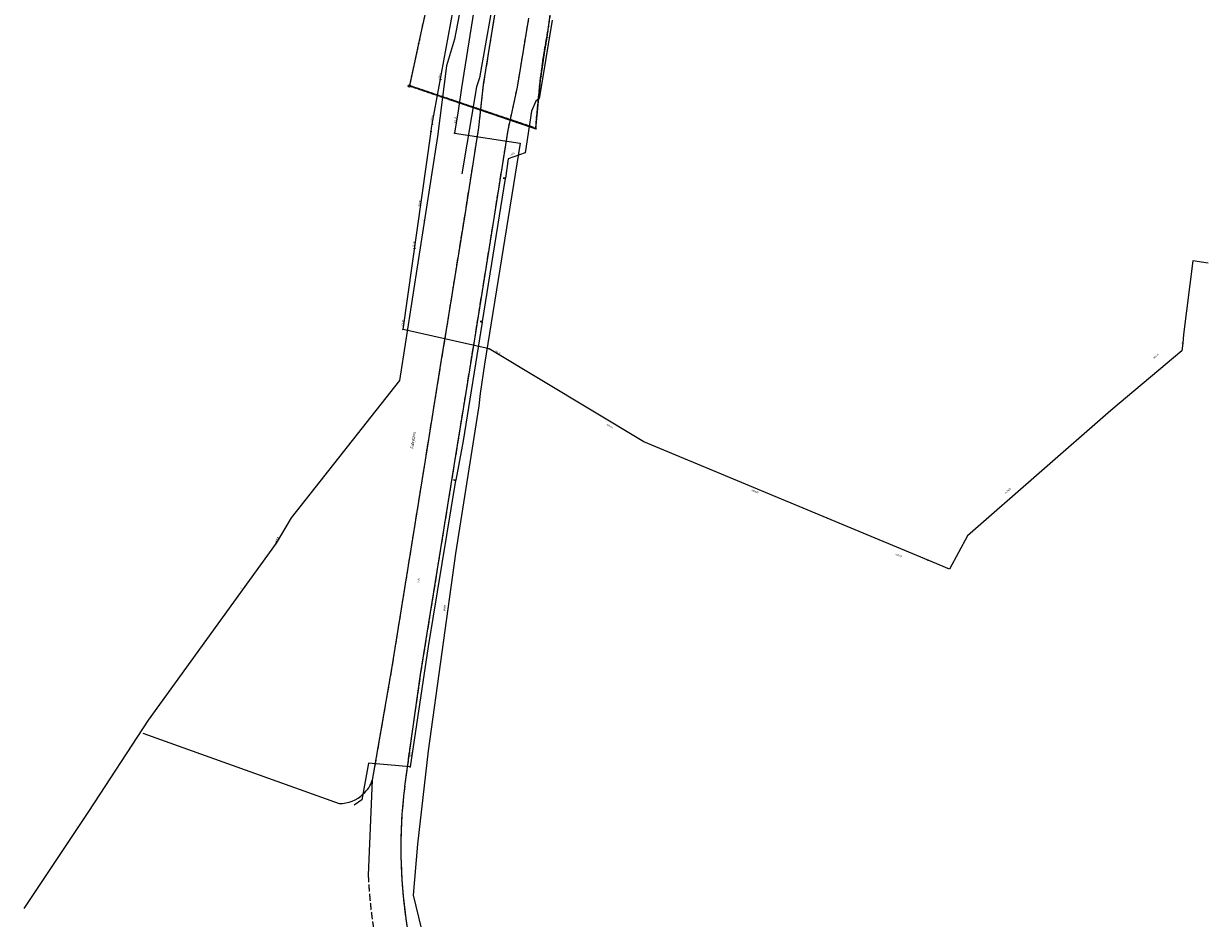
# Model space of a CAD drawing. Header units: millimetres. Extents: x -2869190 to 831897, y -1534405 to -3798.
# Tile 5 of 49: x 29577 to 285177, y -1014905 to -821827. Entities that reach past the tile are written whole.
import ezdxf
from ezdxf.xclip import XClip

# ---------------------------------------------------------------- set-up
doc = ezdxf.new("R2010")
doc.units = ezdxf.units.MM
doc.header["$MEASUREMENT"] = 0
doc.header["$XCLIPFRAME"] = 0
for name, pattern in [('1_OTKJ', [2000, 1500, -500]), ('GUZ', [1000, 500, -500]), ('Krawędzie ukryte dłuższe', [1125, 1000, -125])]:
    doc.linetypes.add(name, pattern=pattern)
for name, color, linetype, lineweight in [('Mapa robocza Poniatowa_1_Dzialki_Nr_pióra__7', 7, 'Continuous', 18), ('Mapa robocza Poniatowa_1_OTK_E_T_0_Nr_pióra__7', 7, 'Continuous', 18), ('Mapa robocza Poniatowa_1_OTK_E_T_8_Nr_pióra__7', 7, 'Continuous', 18), ('Mapa robocza Poniatowa_1_OTK_L_0_Nr_pióra__7', 7, 'Continuous', 18), ('Mapa robocza Poniatowa_1_OTK_L_1_Nr_pióra__7', 7, 'Continuous', 18), ('Mapa robocza Poniatowa_1_Punkty_Nr_pióra__7', 7, 'Continuous', 18), ('Mapa robocza Poniatowa_1_SUEP_E_T_0_Nr_pióra__1', 1, 'Continuous', 18), ('Mapa robocza Poniatowa_1_SUEP_L_0_Nr_pióra__1', 1, 'Continuous', 18), ('Mapa robocza Poniatowa_1_SUER_T_0_Nr_pióra__1', 1, 'Continuous', 18), ('Mapa robocza Poniatowa_1_SUGP_E_T_0_Nr_pióra__52', 52, 'Continuous', 18), ('Mapa robocza Poniatowa_1_SUGP_L_0_Nr_pióra__52', 52, 'Continuous', 18), ('Mapa robocza Poniatowa_1_SUGR_T_0_Nr_pióra__52', 52, 'Continuous', 18), ('Mapa robocza Poniatowa_1_SUKP_E_T_0_Nr_pióra__34', 34, 'Continuous', 18), ('Mapa robocza Poniatowa_1_SUKP_L_0_Nr_pióra__34', 34, 'Continuous', 18), ('Mapa robocza Poniatowa_1_SUKR_T_0_Nr_pióra__34', 34, 'Continuous', 18), ('Mapa robocza Poniatowa_1_SUTP_E_T_0_Nr_pióra__30', 30, 'Continuous', 18), ('Mapa robocza Poniatowa_1_SUTP_L_0_Nr_pióra__30', 30, 'Continuous', 18), ('Mapa robocza Poniatowa_1_SUTR_T_0_Nr_pióra__30', 30, 'Continuous', 18), ('Mapa robocza Poniatowa_1_Uzytki_Nr_pióra__90', 3, 'Continuous', 18), ('PZT elementy dodatkowe_Nr_pióra__80', 3, 'Continuous', 13)]:
    doc.layers.add(name, color=color, linetype=linetype, lineweight=lineweight)
doc.layers.add('PZT', color=7, linetype='Continuous')
doc.styles.add('GENERATED_STYLE_1', font='txt')

# ---------------------------------------------------------------- blocks, each defined once
blk = doc.blocks.new('Rysunek_1_1', base_point=(-1018646, -779702))
at = {"layer": 'Mapa robocza Poniatowa_1_Dzialki_Nr_pióra__7', "linetype": 'Continuous'}
for p, q in [((142557, -824765), (146047, -798345)), ((119017, -806685), (115657, -822145)), ((115657, -822145), (114797, -826075)), ((141857, -828595), (142557, -824765)), ((114797, -826075), (112797, -835275)), ((141207, -833165), (141857, -828595)), ((141157, -833405), (141207, -833165)), ((112797, -835275), (140087, -844515)), ((140087, -844515), (141157, -833405))]:
    blk.add_line(p, q, dxfattribs=at)
at = {"layer": 'Mapa robocza Poniatowa_1_OTK_L_0_Nr_pióra__7', "linetype": '1_OTKJ'}
for p, q in [((131247, -819475), (128727, -834965)), ((136097, -835555), (138577, -820635)), ((128727, -834965), (127707, -844265)), ((134107, -844785), (136097, -835555)), ((127707, -844265), (124797, -862615)), ((131137, -863385), (134107, -844785)), ((124797, -862615), (120667, -888355)), ((126817, -890365), (131137, -863385)), ((120667, -888355), (119687, -894315)), ((124457, -904915), (126817, -890365)), ((119687, -894315), (116907, -911565)), ((123197, -912765), (124457, -904915)), ((116907, -911565), (108947, -961065)), ((115227, -962265), (123197, -912765)), ((108947, -961065), (104777, -985095)), ((111797, -986415), (115227, -962265))]:
    blk.add_line(p, q, dxfattribs=at)
at = {"layer": 'Mapa robocza Poniatowa_1_OTK_L_0_Nr_pióra__7', "linetype": 'Continuous'}
blk.add_line((104777, -985095), (103917, -1005625), dxfattribs=at)
at = {"layer": 'Mapa robocza Poniatowa_1_OTK_L_0_Nr_pióra__7', "linetype": '1_OTKJ'}
for centre, radius, start, end in [((213391, -999548), 102439, 172.63418, 181.8835), ((218949, -999810), 107986, 181.64765, 197.02932), ((215611, -1000275), 111822, 182.74225, 197.21243)]:
    blk.add_arc(centre, radius, start, end, dxfattribs=at)
at = {"layer": 'Mapa robocza Poniatowa_1_OTK_L_1_Nr_pióra__7', "linetype": 'Continuous'}
for p, q in [((131247, -819475), (128727, -834965)), ((136097, -835555), (138577, -820635)), ((128727, -834965), (127707, -844265)), ((134107, -844785), (136097, -835555)), ((127707, -844265), (124797, -862615)), ((131137, -863385), (134107, -844785)), ((124797, -862615), (120667, -888355)), ((126817, -890365), (131137, -863385)), ((120667, -888355), (119687, -894315)), ((124457, -904915), (126817, -890365)), ((119687, -894315), (116907, -911565)), ((123197, -912765), (124457, -904915)), ((116907, -911565), (108947, -961065)), ((115227, -962265), (123197, -912765)), ((108947, -961065), (104777, -985095)), ((111797, -986415), (115227, -962265)), ((55307, -974965), (97627, -990115))]:
    blk.add_line(p, q, dxfattribs=at)
for centre, radius, start, end in [((99298, -983589), 5682, 308.52447, 344.63677), ((213391, -999548), 102439, 172.63418, 181.8835), ((97828, -983053), 7064, 268.36854, 315.15842), ((218949, -999810), 107986, 181.64765, 197.02932)]:
    blk.add_arc(centre, radius, start, end, dxfattribs=at)
at = {"layer": 'Mapa robocza Poniatowa_1_Punkty_Nr_pióra__7', "linetype": 'Continuous'}
for centre, radius in [((115657, -822145), 45), ((142557, -824765), 45), ((114797, -826075), 45), ((141857, -828595), 45), ((141207, -833165), 45), ((112797, -835275), 250), ((141157, -833405), 45), ((140087, -844515), 45)]:
    blk.add_circle(centre, radius, dxfattribs=at)
at = {"layer": 'Mapa robocza Poniatowa_1_SUEP_L_0_Nr_pióra__1', "linetype": 'Continuous'}
for p, q in [((130367, -819665), (127907, -833515)), ((143637, -821055), (140857, -837585)), ((127267, -835475), (124147, -854235)), ((127907, -833515), (127267, -835475)), ((140807, -837965), (140057, -838575)), ((140857, -837585), (140807, -837965)), ((139177, -840685), (137767, -849685)), ((140057, -838575), (139177, -840685)), ((134127, -851025), (133517, -855175)), ((137767, -849685), (134127, -851025)), ((133477, -855245), (128497, -886125)), ((133057, -855145), (133477, -855245)), ((133517, -855175), (133057, -855145)), ((128467, -886225), (124397, -911845)), ((128067, -886095), (128467, -886225)), ((128497, -886125), (128067, -886095)), ((124397, -911845), (122827, -920365)), ((122767, -920425), (116877, -956215)), ((122327, -920285), (122767, -920425)), ((122827, -920365), (122327, -920285)), ((116877, -956215), (112957, -982215)), ((103947, -981405), (102517, -989325)), ((112957, -982215), (103947, -981405)), ((102517, -989325), (100847, -990455))]:
    blk.add_line(p, q, dxfattribs=at)
at = {"layer": 'Mapa robocza Poniatowa_1_SUER_T_0_Nr_pióra__1', "linetype": 'Continuous'}
blk.add_circle((112957, -982215), 62.5, dxfattribs=at)
at = {"layer": 'Mapa robocza Poniatowa_1_SUGP_L_0_Nr_pióra__52', "linetype": 'Continuous'}
for p, q in [((126887, -817615), (124047, -835695)), ((124047, -835695), (123287, -840645)), ((123287, -840645), (122567, -845455)), ((122567, -845455), (136707, -847605)), ((136707, -847605), (128977, -895275)), ((128977, -895275), (128077, -901615)), ((128077, -901615), (127797, -904275)), ((127797, -904275), (122757, -936205)), ((122757, -936205), (116817, -978785)), ((116817, -978785), (114547, -998885)), ((114547, -998885), (113587, -1009925)), ((113587, -1009925), (115337, -1017055))]:
    blk.add_line(p, q, dxfattribs=at)
at = {"layer": 'Mapa robocza Poniatowa_1_SUGR_T_0_Nr_pióra__52', "linetype": 'Continuous'}
blk.add_circle((122567, -845455), 62.5, dxfattribs=at)
at = {"layer": 'Mapa robocza Poniatowa_1_SUKP_L_0_Nr_pióra__34', "linetype": 'Continuous'}
for p, q in [((117730, -843509), (132027, -765985)), ((111447, -887805), (117470, -845084)), ((117470, -845084), (117567, -844395)), ((117567, -844395), (117730, -843509)), ((281827, -872975), (279837, -888895)), ((285177, -873515), (281827, -872975)), ((130007, -891985), (111447, -887805)), ((279837, -888895), (279657, -890765)), ((163387, -912085), (130007, -891985)), ((279657, -890765), (279437, -892455)), ((279437, -892455), (264167, -905335)), ((264167, -905335), (233217, -932325)), ((225767, -938075), (163387, -912085)), ((233217, -932325), (229317, -939545)), ((229317, -939545), (225767, -938075))]:
    blk.add_line(p, q, dxfattribs=at)
at = {"layer": 'Mapa robocza Poniatowa_1_SUKR_T_0_Nr_pióra__34', "linetype": 'Continuous'}
for centre in [(119507, -833865), (117730, -843509), (117470, -845084), (113907, -870345), (111447, -887805), (130007, -891985), (279657, -890765), (224688, -937625)]:
    blk.add_circle(centre, 62.5, dxfattribs=at)
at = {"layer": 'Mapa robocza Poniatowa_1_SUTP_L_0_Nr_pióra__30', "linetype": 'Continuous'}
for p, q in [((124937, -812325), (122547, -825175)), ((122547, -825175), (120777, -830925)), ((120777, -830925), (118897, -846145)), ((118897, -846145), (110657, -898845)), ((110657, -898845), (87317, -928475)), ((87317, -928475), (84047, -933905)), ((84047, -933905), (56417, -972105)), ((56417, -972105), (43587, -991855)), ((43587, -991855), (29577, -1012755))]:
    blk.add_line(p, q, dxfattribs=at)
at = {"layer": 'Mapa robocza Poniatowa_1_SUTR_T_0_Nr_pióra__30', "linetype": 'Continuous'}
blk.add_circle((84047, -933905), 62.5, dxfattribs=at)
at = {"layer": 'Mapa robocza Poniatowa_1_Uzytki_Nr_pióra__90', "linetype": 'GUZ'}
for p, q in [((142557, -824765), (145247, -804415)), ((119017, -806685), (115657, -822145)), ((115657, -822145), (114797, -826075)), ((141857, -828595), (142557, -824765)), ((114797, -826075), (112797, -835275)), ((141207, -833165), (141857, -828595)), ((141157, -833405), (141207, -833165)), ((112797, -835275), (140087, -844515)), ((140087, -844515), (141157, -833405))]:
    blk.add_line(p, q, dxfattribs=at)
at = {"layer": 'Mapa robocza Poniatowa_1_OTK_E_T_0_Nr_pióra__7', "linetype": 'Continuous', "insert": (114722, -942451), "char_height": 375, "attachment_point": 4, "rotation": 80.42159, "style": 'GENERATED_STYLE_1'}
blk.add_mtext('\\A1;{\\W0.700000x;\\fArial|b0|i0|c238|p38;j.mb.}', dxfattribs=at)
at = {"layer": 'Mapa robocza Poniatowa_1_OTK_E_T_8_Nr_pióra__7', "linetype": 'Continuous', "insert": (113421, -913521), "char_height": 625, "attachment_point": 4, "rotation": 81.67001, "style": 'GENERATED_STYLE_1'}
blk.add_mtext('\\A1;{\\W0.700000x;\\fArial|b0|i0|c238|p38;Fabryczna}', dxfattribs=at)
at = {"layer": 'Mapa robocza Poniatowa_1_SUEP_E_T_0_Nr_pióra__1', "linetype": 'Continuous', "insert": (134588, -850095), "char_height": 375, "attachment_point": 4, "rotation": 20.2103, "style": 'GENERATED_STYLE_1'}
blk.add_mtext('\\A1;{\\W0.700000x;\\fArial|b0|i0|c238|p38;eND}', dxfattribs=at)
at = {"layer": 'Mapa robocza Poniatowa_1_SUER_T_0_Nr_pióra__1', "linetype": 'Continuous', "insert": (112973, -980123), "char_height": 375, "attachment_point": 4, "rotation": 81.41005, "style": 'GENERATED_STYLE_1'}
blk.add_mtext('\\A1;{\\W0.700000x;\\fArial|b0|i0|c238|p38;166.1}', dxfattribs=at)
at = {"layer": 'Mapa robocza Poniatowa_1_SUGP_E_T_0_Nr_pióra__52', "linetype": 'Continuous', "insert": (120277, -948578), "char_height": 375, "attachment_point": 4, "rotation": 78.12451, "style": 'GENERATED_STYLE_1'}
blk.add_mtext('\\A1;{\\W0.700000x;\\fArial|b0|i0|c238|p38;gsD80}', dxfattribs=at)
at = {"layer": 'Mapa robocza Poniatowa_1_SUGR_T_0_Nr_pióra__52', "linetype": 'Continuous', "insert": (122593, -843364), "char_height": 375, "attachment_point": 4, "rotation": 81.54999, "style": 'GENERATED_STYLE_1'}
blk.add_mtext('\\A1;{\\W0.700000x;\\fArial|b0|i0|c238|p38;164.75}', dxfattribs=at)
at = {"layer": 'Mapa robocza Poniatowa_1_SUKP_E_T_0_Nr_pióra__34', "linetype": 'Continuous', "char_height": 375, "attachment_point": 4, "style": 'GENERATED_STYLE_1'}
for insert, rotation in [((155398, -908278), 328.94), ((186638, -922466), 337.38), ((241349, -923130), 41.07997)]:
    blk.add_mtext('\\A1;{\\W0.700000x;\\fArial|b0|i0|c238|p38;ksD400}', dxfattribs=dict(at, insert=insert, rotation=rotation))
at = {"layer": 'Mapa robocza Poniatowa_1_SUKR_T_0_Nr_pióra__34', "linetype": 'Continuous', "char_height": 375, "attachment_point": 4, "style": 'GENERATED_STYLE_1'}
for s, insert, rotation in [('\\A1;{\\W0.700000x;\\fArial|b0|i0|c238|p38;161.61}', (119250, -833665), 79.55), ('\\A1;{\\W0.700000x;\\fArial|b0|i0|c238|p38;162.41}', (117530, -842975), 79.55), ('\\A1;{\\W0.700000x;\\fArial|b0|i0|c238|p38;162.90}', (114891, -861296), 81.97002), ('\\A1;{\\W0.700000x;\\fArial|b0|i0|c238|p38;163.90}', (113642, -870156), 81.97002), ('\\A1;{\\W0.700000x;\\fArial|b0|i0|c238|p38;164.40}', (111241, -887156), 81.97002), ('\\A1;{\\W0.700000x;\\fArial|b0|i0|c238|p38;164.35}', (131275, -892404), 328.94), ('\\A1;{\\W0.700000x;\\fArial|b0|i0|c238|p38;164.35}', (273317, -894061), 40.15997), ('\\A1;{\\W0.700000x;\\fArial|b0|i0|c238|p38;166.63}', (217685, -936293), 337.38)]:
    blk.add_mtext(s, dxfattribs=dict(at, insert=insert, rotation=rotation))
at = {"layer": 'Mapa robocza Poniatowa_1_SUTP_E_T_0_Nr_pióra__30', "linetype": 'Continuous', "char_height": 375, "attachment_point": 4, "style": 'GENERATED_STYLE_1'}
for insert, rotation in [((115710, -864261), 81.11996), ((76393, -943705), 54.10998), ((40910, -995033), 56.16999)]:
    blk.add_mtext('\\A1;{\\W0.700000x;\\fArial|b0|i0|c238|p38;t}', dxfattribs=dict(at, insert=insert, rotation=rotation))
at = {"layer": 'Mapa robocza Poniatowa_1_SUTR_T_0_Nr_pióra__30', "linetype": 'Continuous', "insert": (83876, -933627), "char_height": 375, "attachment_point": 4, "rotation": 58.95999, "style": 'GENERATED_STYLE_1'}
blk.add_mtext('\\A1;{\\W0.700000x;\\fArial|b0|i0|c238|p38;166.9}', dxfattribs=at)

msp = doc.modelspace()

# ---------------------------------------------------------------- linework, layer by layer
at = {"layer": 'PZT elementy dodatkowe_Nr_pióra__80', "linetype": 'Krawędzie ukryte dłuższe', "flags": 128}
msp.add_lwpolyline([(135405.2, -656733.8), (136144.2, -655769.4), (138213.8, -652249.4), (145827.8, -639482.7), (154402.5, -624841.8), (160039.9, -615216), (163546.5, -609304.4), (167153.2, -603138.4), (168771.5, -600371.9), (170863, -596857.2), (172628, -593891.1), (174736.5, -590289.3), (177084.2, -586279.1), (178863.9, -583307.9), (180735.2, -580134.6), (182159.5, -577719.1), (182622.8, -574815.6), (184032.5, -565769.1), (184653.1, -561791), (184985.4, -559659.2), (185380, -557163.5), (185860.5, -554258.4), (186217.4, -551941.4), (187139.5, -546263.2), (187716.4, -542614.8), (188325.2, -538644.4), (188901.5, -534999.7), (189266, -532665.9), (190170.9, -527091.4), (190913.2, -522396.4), (191516.9, -518578.5), (192094.3, -514926.5), (193232, -507731.1), (218619.2, -513046), (215449.7, -533091.9), (212871.5, -548537.9), (209860.4, -566578.3), (208087.1, -577483.4), (205062.6, -596083.6), (202540.8, -611592.3), (202264.7, -613290.1), (199416.8, -621108.8), (192570.7, -640014.3), (184012.1, -663648.7), (180803.4, -672509.3), (176328.2, -684867.4), (175652.5, -692052.5), (174742.2, -701732.9), (166109.9, -701301.7), (162366, -703996.6), (158080.4, -726544.1), (155790.6, -738653.7), (154532.9, -745275.8), (153486.3, -751535.4), (151613.7, -763017.6), (148505.6, -782339.9), (145921.8, -798403.7), (145156.8, -804208.3), (142678.9, -823010), (141730.1, -828567.9), (141023, -833421.1), (140519.9, -838489.3), (139978.2, -844336.6), (113047.2, -835274.7)], dxfattribs=at)

# ---------------------------------------------------------------- block references
at = {"layer": 'PZT', "linetype": 'Continuous'}
ref = msp.add_blockref('Rysunek_1_1', (-1018646.4, -779702.2), dxfattribs=at)
XClip(ref).set_block_clipping_path([(-2869189.9993924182, -1534404.713409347), (831897.1808271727, -24999.7134100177)])

doc.saveas('drawing.dxf')
